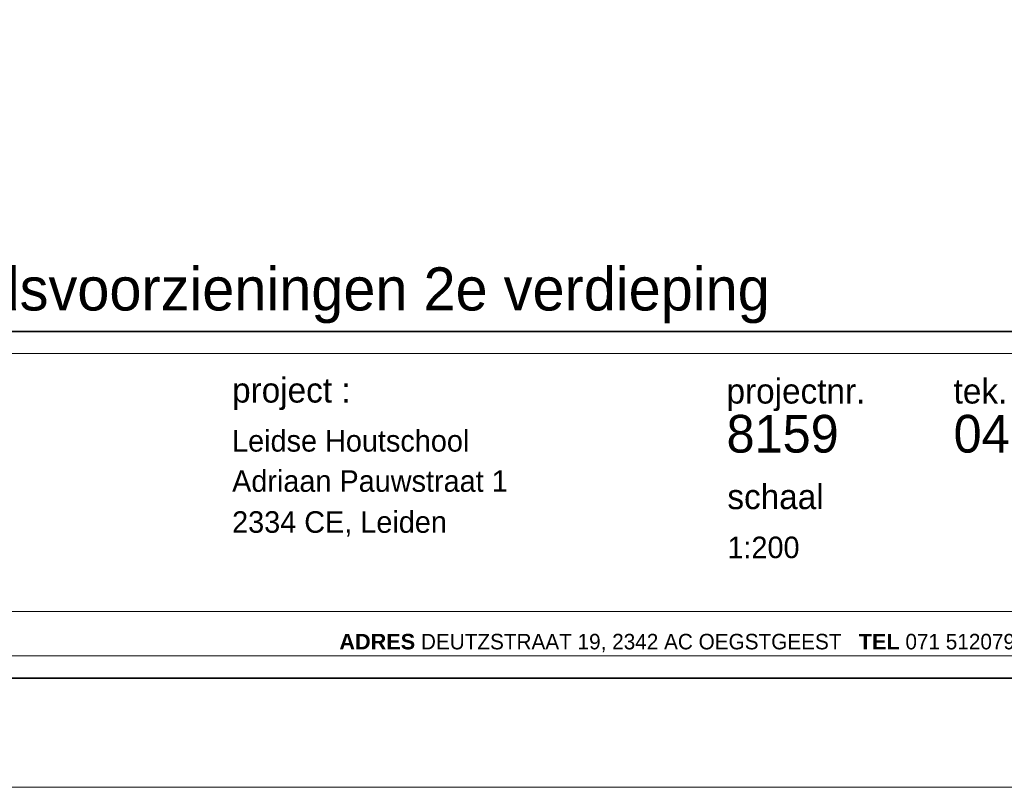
# Model space of a CAD drawing. Header units: millimetres. Extents: x 0 to 10560344, y -63228 to 177747.
# Tile 104 of 126: x 186320 to 204356, y -23315 to -9255. Entities that reach past the tile are written whole.
import ezdxf

# ---------------------------------------------------------------- set-up
doc = ezdxf.new("R2010")
doc.units = ezdxf.units.MM
for name, color, linetype, lineweight in [('035', 82, 'Continuous', 35), ('text008', 8, 'Continuous', 9), ('text018', 1, 'Continuous', 20)]:
    doc.layers.add(name, color=color, linetype=linetype, lineweight=lineweight)
doc.layers.add('AL22----_BINNENWAND', color=7, linetype='Continuous')
doc.layers.add('xx HIDDEN', color=30, linetype='Continuous', lineweight=0, plot=False)
doc.layers.add('xxhiddenxx', color=40, linetype='Continuous', lineweight=0, plot=False)
doc.styles.add('Century 2 teksten', font='GOTHIC.TTF', dxfattribs={"height": 2})
doc.styles.add('mvd', font='GOTHIC.TTF')

# ---------------------------------------------------------------- blocks, each defined once
blk = doc.blocks.new('kader MvD A3')
at = {"layer": '035', "transparency": 33554687}
for points in [[(-228.69, 0), (-228.69, 0), (0, 0), (0, 32.151), (-3.498, 32.151)], [(-22.758, 32.151), (-228.69, 32.151)]]:
    blk.add_lwpolyline(points, dxfattribs=at)
at = {"layer": 'xxhiddenxx', "transparency": 33554687}
for p, q in [((-2.055, 30.097), (-226.635, 30.097)), ((-226.635, 6.164), (-2.055, 6.164)), ((-226.635, 2.055), (-2.055, 2.055))]:
    blk.add_line(p, q, dxfattribs=at)
at = {"layer": 'text008', "transparency": 33554687, "char_height": 2.31, "attachment_point": 1, "style": 'mvd'}
for s, insert in [('project :', (-172.628, 27.867)), ('projectnr.', (-126.763, 27.776)), ('tek. nr.', (-105.697, 27.776)), ('schaal', (-126.68, 17.983))]:
    blk.add_mtext(s, dxfattribs=dict(at, insert=insert))
at = {"layer": 'text018', "transparency": 33554687, "insert": (-102.062, 3.168), "char_height": 1.438346, "attachment_point": 5, "style": 'mvd'}
blk.add_mtext('{\\fArial|b1|i0|c0|p34;ADRES} DEUTZSTRAAT 19, 2342 AC OEGSTGEEST   {\\fArial|b1|i0|c0|p34;TEL} 071 5120790   {\\fArial|b1|i0|c0|p34;E-MAIL} info@marcelvandijk.com   {\\fArial|b1|i0|c0|p34;WEB} www.marcelvandijk.com', dxfattribs=at)
at = {"layer": 'text018', "style": 'Century 2 teksten'}
for tag, p, height in [('OMSCHRIJVING_ETIKET', (-228.911, 34.101), 4), ('PROJECTNR:', (-126.763, 20.919), 3.5), ('TEKENINGNR:', (-105.697, 20.919), 3.5), ('FASE', (-83.806, 20.919), 3), ('OPDRACHTGEVER:', (-224.279, 20.824), 2), ('PROJECT:', (-172.628, 21.009), 2), ('ADRES_PROJECT:', (-172.628, 17.281), 2), ('ADRES_OPDRACHTGEVER:', (-224.279, 17.096), 2), ('POSTCODE_OPDRACHTGEVER:', (-224.279, 13.294), 2), ('POSTCODE_PROJECT:', (-172.628, 13.479), 2), ('SCHAAL:', (-126.68, 11.125), 2), ('GETEKEND', (-83.293, 7.614), 2), ('DATUM', (-63.698, 7.614), 2), ('WIJZIGINGSDATUM', (-44.302, 7.614), 2)]:
    blk.add_attdef(tag, p, '', height=height, dxfattribs=at)

msp = doc.modelspace()

# ---------------------------------------------------------------- linework, layer by layer
at = {"layer": 'xx HIDDEN'}
msp.add_lwpolyline([(142297.7, 36085.2), (142297.7, -23314.8), (226297.7, -23314.8), (226297.7, 36085.2)], close=True, dxfattribs=at)

# ---------------------------------------------------------------- block references
at = {"layer": 'AL22----_BINNENWAND'}
ref = msp.add_blockref('kader MvD A3', (224297.7, -21314.8), dxfattribs=dict(at, xscale=197.456948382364, yscale=197.456948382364, zscale=197.456948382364))
ref.add_attrib('PROJECT:', 'Leidse Houtschool', (190211.1, -17166.5), dxfattribs={"layer": 'text018', "height": 394.914, "style": 'Century 2 teksten'})
ref.add_attrib('ADRES_PROJECT:', 'Adriaan Pauwstraat 1', (190211.1, -17902.6), dxfattribs={"layer": 'text018', "height": 394.914, "style": 'Century 2 teksten'})
ref.add_attrib('POSTCODE_PROJECT:', '2334 CE, Leiden', (190211.1, -18653.3), dxfattribs={"layer": 'text018', "height": 394.914, "style": 'Century 2 teksten'})
ref.add_attrib('PROJECTNR:', '8159', (199267.4, -17184.3), dxfattribs={"layer": 'text018', "height": 691.1, "style": 'Century 2 teksten'})
ref.add_attrib('TEKENINGNR:', '04', (203427, -17184.3), dxfattribs={"layer": 'text018', "height": 691.1, "style": 'Century 2 teksten'})
ref.add_attrib('SCHAAL:', '1:200', (199283.8, -19118.1), dxfattribs={"layer": 'text018', "height": 394.91, "style": 'Century 2 teksten'})
ref.add_attrib('OMSCHRIJVING_ETIKET', 'Brandveiligheidsvoorzieningen 2e verdieping', (179097.7, -14581.3), dxfattribs={"layer": 'text018', "height": 789.828, "style": 'Century 2 teksten'})

doc.saveas('drawing.dxf')
